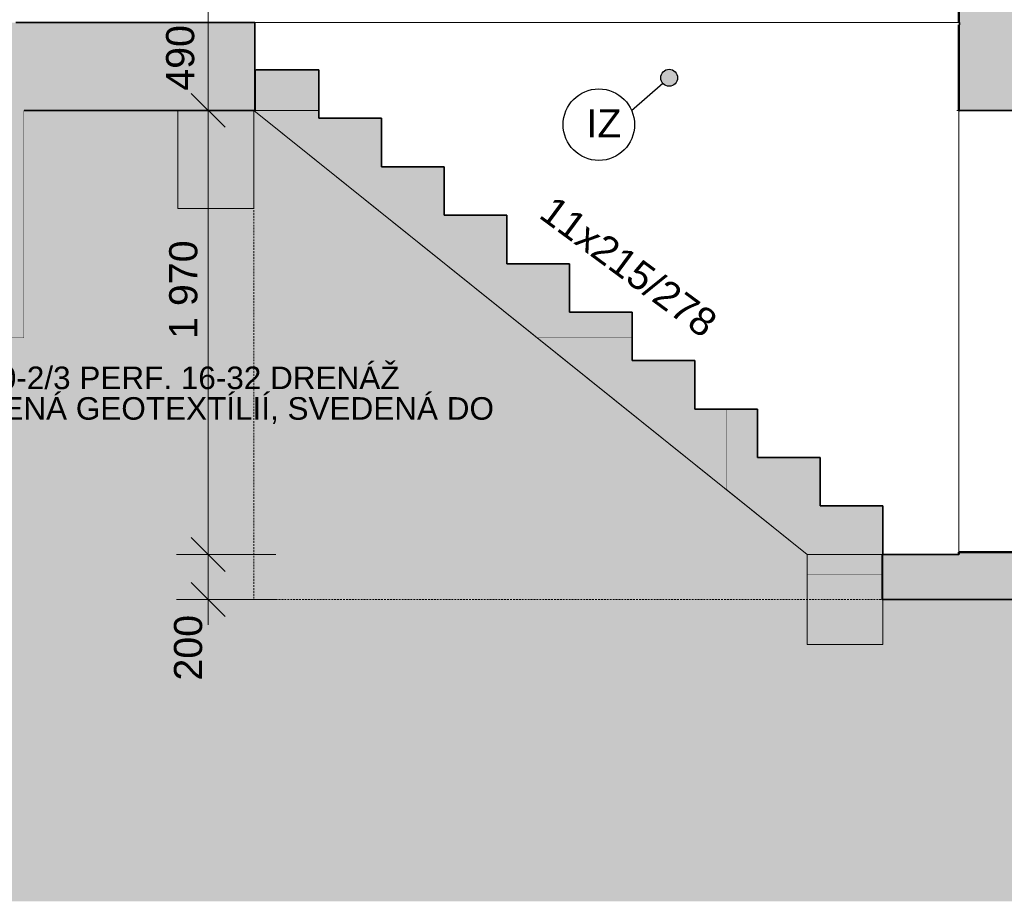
# Model space of a CAD drawing. Header units: millimetres. Extents: x -25478 to 4005, y -8416 to 11348.
# Tile 177 of 256: x -10514 to -6146, y -3519 to 393. Entities that reach past the tile are written whole.
import ezdxf

# ---------------------------------------------------------------- set-up
doc = ezdxf.new("R2010")
doc.units = ezdxf.units.MM
doc.header["$MEASUREMENT"] = 0
doc.linetypes.add('Wipeout_Contour', pattern=[1000, 0, -1000])
doc.linetypes.add('Čárkovaná L', pattern=[13, 8, -5])
for name, color, linetype in [('POHLED ZÁPADNÍ_1_3D prvky model', 7, 'Continuous'), ('POHLED ZÁPADNÍ_1_Anotace - SP', 7, 'Continuous'), ('POHLED ZÁPADNÍ_1_Konstrukce - nosné', 7, 'Continuous'), ('POHLED ZÁPADNÍ_1_Kresby a obrázky', 7, 'Continuous'), ('POHLED ZÁPADNÍ_1_Kóty - SP', 7, 'Continuous'), ('POHLED ZÁPADNÍ_1_Nové_Konstrukce - nosné', 7, 'Continuous'), ('POHLED ZÁPADNÍ_1_Nové_Kresby a obrázky', 7, 'Continuous'), ('POHLED ZÁPADNÍ_1_Nové_Popis', 7, 'Continuous'), ('POHLED ZÁPADNÍ_1_Nové_Výplně - Povrchové', 7, 'Continuous'), ('POHLED ZÁPADNÍ_1_Situace - terén', 7, 'Continuous'), ('POHLED ZÁPADNÍ_1_Výplně - Povrchové', 7, 'Continuous'), ('POHLED ZÁPADNÍ_1_Výplně – Řezové', 7, 'Continuous')]:
    doc.layers.add(name, color=color, linetype=linetype)
doc.styles.add('GENEROVANÝ_STYL_1', font='txt')
doc.styles.add('GENEROVANÝ_STYL_2', font='txt')

msp = doc.modelspace()

# ---------------------------------------------------------------- wipeouts: each hides what was drawn before it
at = {"color": 254, "linetype": 'Wipeout_Contour', "lineweight": 0, "ltscale": 42012.294264}
msp.add_wipeout([(-7377.5, -10), (-7377.5, -2070), (-6687.5, -2070), (-6687.5, -1980), (-6347.6, -1980), (-6347.6, -10)], dxfattribs=at).dxf.layer = 'POHLED ZÁPADNÍ_1_Výplně - Povrchové'

# ---------------------------------------------------------------- next in the draw order: linework, layer by layer
at = {"layer": 'POHLED ZÁPADNÍ_1_Konstrukce - nosné', "color": 251, "linetype": 'Continuous', "lineweight": 20, "true_color": 0x6a6a6a}
for p, q in [((-7377.5, -2070), (-7377.5, -10)), ((-6347.6, -1970), (-6347.6, -10)), ((-7377.5, -2070), (-6687.5, -2070))]:
    msp.add_line(p, q, dxfattribs=at)

# ---------------------------------------------------------------- next in the draw order: wipeouts: each hides what was drawn before it
at = {"color": 254, "linetype": 'Wipeout_Contour', "lineweight": 0, "ltscale": 35863.126746}
msp.add_wipeout([(-10494.3, -1020), (-7377.5, -1020), (-7377.5, -10), (-10494.3, -10)], dxfattribs=at).dxf.layer = 'POHLED ZÁPADNÍ_1_Výplně - Povrchové'

# ---------------------------------------------------------------- next in the draw order: hatches: boundary and pattern name
at = {"layer": 'POHLED ZÁPADNÍ_1_Výplně – Řezové', "linetype": 'Continuous', "lineweight": 13}
msp.add_hatch(color=254, dxfattribs=at).paths.add_polyline_path([(-10494.3, -10), (-10962.7, -10), (-10962.7, 380), (-11104.3, 380), (-11104.3, -1020), (-10494.3, -1020)])

# ---------------------------------------------------------------- next in the draw order: linework, layer by layer
at = {"layer": 'POHLED ZÁPADNÍ_1_3D prvky model', "color": 7, "linetype": 'Continuous', "lineweight": 20}
for p, q in [((-10494.3, -10), (-10494.3, -1020)), ((-10494.3, -1020), (-11104.3, -1020))]:
    msp.add_line(p, q, dxfattribs=at)
at = {"layer": 'POHLED ZÁPADNÍ_1_3D prvky model', "color": 251, "linetype": 'Continuous', "lineweight": 20, "true_color": 0x6a6a6a}
msp.add_line((-7377.5, -1020), (-10494.3, -1020), dxfattribs=at)

# ---------------------------------------------------------------- next in the draw order: wipeouts: each hides what was drawn before it
at = {"color": 254, "linetype": 'Wipeout_Contour', "lineweight": 0, "ltscale": 99674.185194}
msp.add_wipeout([(-10944.1, -1020), (-10974.2, -1020), (-10974.2, -2550), (-289.1, -2550), (-289.1, -2180), (-6687.5, -2180), (-6687.5, -2070), (-7377.5, -2070), (-7377.5, -1020), (-10543.4, -1020), (-10543.4, -2100), (-10944.1, -2100)], dxfattribs=at).dxf.layer = 'POHLED ZÁPADNÍ_1_Výplně - Povrchové'

# ---------------------------------------------------------------- next in the draw order: linework, layer by layer
at = {"layer": 'POHLED ZÁPADNÍ_1_Situace - terén', "color": 7, "linetype": 'Continuous', "lineweight": 20}
msp.add_line((-10974.2, -2550), (-289.1, -2550), dxfattribs=at)

# ---------------------------------------------------------------- next in the draw order: wipeouts: each hides what was drawn before it
at = {"color": 254, "linetype": 'Wipeout_Contour', "lineweight": 0, "ltscale": 219704.281392}
msp.add_wipeout([(-18054.6, -3030), (-18054.6, -3518.9), (3805.8, -3518.9), (3805.8, -400.9), (2226.3, -400.9), (2226.3, -39.4), (650.2, 22.9), (648.8, -26.8), (199.5, -26.7), (199.5, -386.7), (-238.7, -386.7), (-228.7, -2180), (-174.7, -2180), (-174.7, -2550), (-982.7, -2550), (-982.7, -2180), (-6687.5, -2180), (-6684.3, -2380), (-7021, -2380), (-7021, -1980), (-9474.9, -10), (-10494.6, -10), (-10494.6, -29.7), (-10494.6, -1020), (-10974.2, -1020), (-10974.2, 380), (-16334.8, 380), (-16334.8, 11.4), (-15099.9, 11.4), (-15136.6, -3030)], dxfattribs=at).dxf.layer = 'POHLED ZÁPADNÍ_1_Situace - terén'

# ---------------------------------------------------------------- next in the draw order: hatches: boundary and pattern name
at = {"layer": 'POHLED ZÁPADNÍ_1_Situace - terén', "linetype": 'Continuous', "lineweight": 13, "true_color": 0xbf7d1a}
h = msp.add_hatch(dxfattribs=at)
h.set_pattern_fill('Zemina_0001', color=32, style=0, pattern_type=2)
h.set_pattern_definition([(45, (0, 0), (-137.8858, 137.8858), []), (45, (-45.96, 45.96), (-275.772, 275.772), []), (45, (-91.92, 91.92), (-275.772, 275.772), []), (135, (-137.886, 137.886), (45.96194, 45.96194), [195, -195])])
h.paths.add_polyline_path([(-18054.6, -3030), (-18054.6, -3518.9), (3805.8, -3518.9), (3805.8, -400.9), (2226.3, -400.9), (2226.3, -39.4), (650.2, 22.9), (648.8, -26.8), (199.5, -26.7), (199.5, -386.7), (-238.7, -386.7), (-228.7, -2180), (-174.7, -2180), (-174.7, -2550), (-982.7, -2550), (-982.7, -2180), (-6687.5, -2180), (-6684.3, -2380), (-7021, -2380), (-7021, -1980), (-9474.9, -10), (-10494.6, -10), (-10494.6, -29.7), (-10494.6, -1020), (-10974.2, -1020), (-10974.2, 380), (-16334.8, 380), (-16334.8, 11.4), (-15099.9, 11.4), (-15136.6, -3030)])
at = {"layer": 'POHLED ZÁPADNÍ_1_Situace - terén', "linetype": 'Continuous', "lineweight": 13}
msp.add_hatch(color=254, dxfattribs=at).paths.add_polyline_path([(-6684.3, -2380), (-6684.3, -1980), (-7021, -1980), (-7021, -2380)])

# ---------------------------------------------------------------- next in the draw order: linework, layer by layer
at = {"layer": 'POHLED ZÁPADNÍ_1_Konstrukce - nosné', "color": 7, "linetype": 'Continuous', "lineweight": 35}
for p, q in [((-6962.3, -1550), (-7240.3, -1550)), ((-6962.3, -1765), (-6962.3, -1550)), ((-6684.3, -1765), (-6962.3, -1765)), ((-6684.3, -1980), (-6684.3, -1765)), ((-6687.5, -1980), (-6687.5, -2180))]:
    msp.add_line(p, q, dxfattribs=at)
at = {"layer": 'POHLED ZÁPADNÍ_1_Konstrukce - nosné', "color": 7, "linetype": 'Continuous', "lineweight": 35, "flags": 128}
msp.add_lwpolyline([(-250.7, -2180), (-2556, -2180), (-6687.5, -2180)], dxfattribs=at)
at = {"layer": 'POHLED ZÁPADNÍ_1_Kresby a obrázky', "color": 7, "linetype": 'Continuous', "lineweight": 13}
for p, q in [((-7240.3, -1550), (-6962.3, -1550)), ((-6962.3, -1765), (-6962.3, -1550)), ((-6962.3, -1765), (-6684.3, -1765)), ((-6684.3, -1980), (-6684.3, -1765)), ((-6677.6, -1980), (-6955.6, -1980))]:
    msp.add_line(p, q, dxfattribs=at)
at = {"layer": 'POHLED ZÁPADNÍ_1_Kresby a obrázky', "color": 7, "linetype": 'Čárkovaná L', "lineweight": 13}
msp.add_line((-6354.2, -2180), (-9474.9, -2180), dxfattribs=at)
at = {"layer": 'POHLED ZÁPADNÍ_1_Kóty - SP', "color": 154, "linetype": 'Continuous', "lineweight": 13}
for p, q in [((-9752.8, 65), (-9602.8, -85)), ((-9677.8, -1980), (-9677.8, -10)), ((-9752.8, -1905), (-9602.8, -2055)), ((-9377.8, -1980), (-9818.4, -1980)), ((-9677.8, -2180), (-9677.8, -1980)), ((-9752.8, -2105), (-9602.8, -2255)), ((-9377.8, -2180), (-9818.4, -2180)), ((-9677.8, -2292.5), (-9677.8, -2180))]:
    msp.add_line(p, q, dxfattribs=at)
at = {"layer": 'POHLED ZÁPADNÍ_1_Situace - terén', "color": 7, "linetype": 'Continuous', "lineweight": 20, "flags": 128}
msp.add_lwpolyline([(-6684.3, -2380), (-7021, -2380), (-7021, -1980), (-6684.3, -1980)], close=True, dxfattribs=at)

# ---------------------------------------------------------------- next in the draw order: texts
at = {"layer": 'POHLED ZÁPADNÍ_1_Kóty - SP', "color": 154, "linetype": 'Continuous', "lineweight": 13, "char_height": 125, "attachment_point": 7, "rotation": 90, "style": 'GENEROVANÝ_STYL_2'}
for s, insert, width in [('\\A1;{\\pql;\\fArial|b0|i0|c0|p38;490}', (-9737.8, 77.4), 284.572), ('\\A1;{\\pql;\\fArial|b0|i0|c0|p38;1\xa0970}', (-9724.1, -1023.7), 427.429), ('\\A1;{\\pql;\\fArial|b0|i0|c0|p38;200}', (-9702.8, -2539.6), 284.572)]:
    msp.add_mtext(s, dxfattribs=dict(at, insert=insert, width=width))

# ---------------------------------------------------------------- next in the draw order: wipeouts: each hides what was drawn before it
at = {"color": 254, "linetype": 'Wipeout_Contour', "lineweight": 0, "ltscale": 26919.436227}
msp.add_wipeout([(-6347.9, 3180), (-6348.5, 3180), (-6348.5, 380), (-6347.9, 380)], dxfattribs=at).dxf.layer = 'POHLED ZÁPADNÍ_1_Výplně - Povrchové'
at = {"color": 254, "linetype": 'Wipeout_Contour', "lineweight": 0, "ltscale": 37457.547154}
msp.add_wipeout([(-6347.6, -10), (-6347.6, -1970), (-5962.6, -1970), (-5962.6, -1898), (-5962.6, -60), (-5962.6, -10)], dxfattribs=at).dxf.layer = 'POHLED ZÁPADNÍ_1_Výplně - Povrchové'

# ---------------------------------------------------------------- next in the draw order: hatches: boundary and pattern name
at = {"layer": 'POHLED ZÁPADNÍ_1_Výplně – Řezové', "linetype": 'Continuous', "lineweight": 13}
for points in [[(-5962.6, -1970), (-6347.6, -1970), (-6347.6, -1980), (-5847.6, -1980), (-5847.6, -1910), (-5962.6, -1910)], [(-6687.5, -2180), (-2556, -2180), (-2556, -1980), (-6687.5, -1980)]]:
    msp.add_hatch(color=254, dxfattribs=at).paths.add_polyline_path(points)

# ---------------------------------------------------------------- next in the draw order: linework, layer by layer
at = {"layer": 'POHLED ZÁPADNÍ_1_Konstrukce - nosné', "color": 7, "linetype": 'Continuous', "lineweight": 35}
msp.add_line((-6347.6, -1980), (-6687.5, -1980), dxfattribs=at)
at = {"layer": 'POHLED ZÁPADNÍ_1_Konstrukce - nosné', "color": 8, "linetype": 'Continuous', "lineweight": 13}
msp.add_line((-6347.6, -1980), (-6677.6, -1980), dxfattribs=at)
at = {"layer": 'POHLED ZÁPADNÍ_1_Konstrukce - nosné', "color": 7, "linetype": 'Continuous', "lineweight": 50}
for p, q in [((-6347.6, -1970), (-6347.6, -1980)), ((-5962.6, -1970), (-6347.6, -1970))]:
    msp.add_line(p, q, dxfattribs=at)

# ---------------------------------------------------------------- next in the draw order: wipeouts: each hides what was drawn before it
at = {"color": 254, "linetype": 'Wipeout_Contour', "lineweight": 0, "ltscale": 25425.119696}
msp.add_wipeout([(-6346.2, 370), (-6344.2, 370), (-6344.2, 380), (-6346.2, 380)], dxfattribs=at).dxf.layer = 'POHLED ZÁPADNÍ_1_Výplně - Povrchové'

# ---------------------------------------------------------------- next in the draw order: wipeouts: each hides what was drawn before it
at = {"color": 254, "linetype": 'Wipeout_Contour', "lineweight": 0, "ltscale": 44370.574601}
msp.add_wipeout([(-9470.7, 380), (-9470.7, -10), (-6347.6, -10), (-6347.6, 370), (-6346.2, 370), (-6346.2, 380)], dxfattribs=at).dxf.layer = 'POHLED ZÁPADNÍ_1_Výplně - Povrchové'

# ---------------------------------------------------------------- next in the draw order: hatches: boundary and pattern name
at = {"layer": 'POHLED ZÁPADNÍ_1_Situace - terén', "linetype": 'Continuous', "lineweight": 13}
msp.add_hatch(color=254, dxfattribs=at).paths.add_polyline_path([(-9474.9, -10), (-8092.2, -1120), (-7021, -1980), (-6684.3, -1980), (-6684.3, -1765), (-6962.3, -1765), (-6962.3, -1550), (-7240.3, -1550), (-7240.3, -1335), (-7518.3, -1335), (-7518.3, -1120), (-7796.3, -1120), (-7796.3, -905), (-8074.3, -905), (-8074.3, -690), (-8352.3, -690), (-8352.3, -475), (-8630.3, -475), (-8630.3, -260), (-8908.3, -260), (-8908.3, -45), (-9186.3, -45), (-9186.3, 170), (-9468.4, 170), (-9468.4, -10)])

# ---------------------------------------------------------------- next in the draw order: linework, layer by layer
at = {"layer": 'POHLED ZÁPADNÍ_1_Konstrukce - nosné', "color": 7, "linetype": 'Continuous', "lineweight": 35}
for p, q in [((-9470.7, -10), (-10494.3, -10)), ((-5962.6, -10), (-6344.2, -10))]:
    msp.add_line(p, q, dxfattribs=at)
at = {"layer": 'POHLED ZÁPADNÍ_1_Konstrukce - nosné', "color": 251, "linetype": 'Continuous', "lineweight": 20, "true_color": 0x6a6a6a}
msp.add_line((-9470.7, -10), (-6347.6, -10), dxfattribs=at)
at = {"layer": 'POHLED ZÁPADNÍ_1_Konstrukce - nosné', "color": 7, "linetype": 'Continuous', "lineweight": 50}
msp.add_line((-6344.2, -10), (-6347.6, -10), dxfattribs=at)
at = {"layer": 'POHLED ZÁPADNÍ_1_Situace - terén', "color": 7, "linetype": 'Continuous', "lineweight": 20, "flags": 128}
msp.add_lwpolyline([(-9474.9, -10), (-8092.2, -1120), (-7021, -1980), (-6684.3, -1980), (-6684.3, -1765), (-6962.3, -1765), (-6962.3, -1550), (-7240.3, -1550), (-7240.3, -1335), (-7518.3, -1335), (-7518.3, -1120), (-7796.3, -1120), (-7796.3, -905), (-8074.3, -905), (-8074.3, -690), (-8352.3, -690), (-8352.3, -475), (-8630.3, -475), (-8630.3, -260), (-8908.3, -260), (-8908.3, -45), (-9186.3, -45), (-9186.3, 170), (-9468.4, 170), (-9468.4, -10)], close=True, dxfattribs=at)

# ---------------------------------------------------------------- next in the draw order: wipeouts: each hides what was drawn before it
at = {"color": 254, "linetype": 'Wipeout_Contour', "lineweight": 0, "ltscale": 77769.951966}
msp.add_wipeout([(-10531.2, 2580), (-10531.2, 530), (-10530.7, 530), (-10530.7, 380), (-6348.5, 380), (-6348.5, 3180), (-10530.7, 3180), (-10530.7, 2580)], dxfattribs=at).dxf.layer = 'POHLED ZÁPADNÍ_1_Nové_Výplně - Povrchové'

# ---------------------------------------------------------------- next in the draw order: hatches: boundary and pattern name
at = {"layer": 'POHLED ZÁPADNÍ_1_Výplně – Řezové', "linetype": 'Continuous', "lineweight": 13}
for points in [[(-6347.9, 3180), (-6347.9, 380), (-5857.9, 380), (-5857.9, 3180)], [(-10962.7, 380), (-10962.7, -10), (-9470.7, -10), (-9470.7, 380)], [(-6347.6, -10), (-6344.2, -10), (-6344.2, 370), (-6347.6, 370)], [(-6344.2, 380), (-6344.2, -10), (-2556, -10), (-2556, 380)]]:
    msp.add_hatch(color=254, dxfattribs=at).paths.add_polyline_path(points)

# ---------------------------------------------------------------- next in the draw order: linework, layer by layer
at = {"layer": 'POHLED ZÁPADNÍ_1_Konstrukce - nosné', "color": 7, "linetype": 'Continuous', "lineweight": 50}
for p, q in [((-6347.9, 3180), (-6347.9, 380)), ((-6344.2, 380), (-6347.9, 380)), ((-6347.6, 370), (-6347.6, -10)), ((-6344.2, 370), (-6347.6, 370))]:
    msp.add_line(p, q, dxfattribs=at)
at = {"layer": 'POHLED ZÁPADNÍ_1_Konstrukce - nosné', "color": 7, "linetype": 'Continuous', "lineweight": 35}
for p, q in [((-9470.7, 380), (-10530.7, 380)), ((-9470.7, 380), (-9470.7, -10)), ((-6344.2, 380), (-6344.2, 370))]:
    msp.add_line(p, q, dxfattribs=at)
at = {"layer": 'POHLED ZÁPADNÍ_1_Konstrukce - nosné', "color": 251, "linetype": 'Continuous', "lineweight": 20, "true_color": 0x6a6a6a}
for p, q in [((-9470.7, 380), (-6348.5, 380)), ((-6348.5, 380), (-6347.9, 380)), ((-6346.2, 370), (-6346.2, 380))]:
    msp.add_line(p, q, dxfattribs=at)
at = {"layer": 'POHLED ZÁPADNÍ_1_Kóty - SP', "color": 154, "linetype": 'Continuous', "lineweight": 13}
msp.add_line((-9677.8, -10), (-9677.8, 480), dxfattribs=at)
at = {"layer": 'POHLED ZÁPADNÍ_1_Nové_Konstrukce - nosné', "color": 1, "linetype": 'Continuous', "lineweight": 25}
msp.add_line((-6348.5, 380), (-6348.5, 3180), dxfattribs=at)

# ---------------------------------------------------------------- next in the draw order: wipeouts: each hides what was drawn before it
at = {"color": 254, "linetype": 'Wipeout_Contour', "lineweight": 0, "ltscale": 128205.203667}
msp.add_wipeout([(-6357.7, 281.8), (-9464.3, 281.8), (-9464.3, 170), (-9186.3, 170), (-9186.3, -45), (-8908.3, -45), (-8908.3, -60), (-7408.3, -60), (-7408.3, -984.2), (-7796.3, -984.2), (-7796.3, -1080.5), (-7408.3, -1080.5), (-7408.3, -1335), (-7305.5, -1335), (-7305.5, -60), (-6357.7, -60)], dxfattribs=at).dxf.layer = 'POHLED ZÁPADNÍ_1_Výplně - Povrchové'

# ---------------------------------------------------------------- next in the draw order: hatches: boundary and pattern name
at = {"layer": 'POHLED ZÁPADNÍ_1_Nové_Kresby a obrázky', "linetype": 'Continuous', "lineweight": 25}
msp.add_hatch(color=1, dxfattribs=at).paths.add_polyline_path([(-7670, 134.8), (-7667.2, 120.4), (-7659, 108.3), (-7646.9, 100.1), (-7632.5, 97.3), (-7618.2, 100.1), (-7606, 108.3), (-7597.9, 120.4), (-7595, 134.8), (-7597.9, 149.1), (-7606, 161.3), (-7618.2, 169.4), (-7632.5, 172.3), (-7646.9, 169.4), (-7659, 161.3), (-7667.2, 149.1)])
at = {"layer": 'POHLED ZÁPADNÍ_1_Situace - terén', "linetype": 'Continuous', "lineweight": 13}
msp.add_hatch(color=254, dxfattribs=at).paths.add_polyline_path([(-9474.9, -445), (-9474.9, -10), (-9811.6, -10), (-9811.6, -445)])

# ---------------------------------------------------------------- next in the draw order: linework, layer by layer
at = {"layer": 'POHLED ZÁPADNÍ_1_Konstrukce - nosné', "color": 7, "linetype": 'Continuous', "lineweight": 35}
for p, q in [((-9186.3, 170), (-9464.3, 170)), ((-9186.3, -45), (-9186.3, 170)), ((-8908.3, -45), (-9186.3, -45)), ((-8908.3, -260), (-8908.3, -45)), ((-8630.3, -260), (-8908.3, -260)), ((-8630.3, -475), (-8630.3, -260)), ((-8352.3, -475), (-8630.3, -475)), ((-8352.3, -690), (-8352.3, -475)), ((-8074.3, -690), (-8352.3, -690)), ((-8074.3, -905), (-8074.3, -690)), ((-7796.3, -905), (-8074.3, -905)), ((-7796.3, -1120), (-7796.3, -905)), ((-7518.3, -1120), (-7796.3, -1120)), ((-7518.3, -1335), (-7518.3, -1120)), ((-7240.3, -1335), (-7518.3, -1335)), ((-7240.3, -1550), (-7240.3, -1335))]:
    msp.add_line(p, q, dxfattribs=at)
at = {"layer": 'POHLED ZÁPADNÍ_1_Konstrukce - nosné', "color": 7, "linetype": 'Continuous', "lineweight": 13}
msp.add_line((-6347.6, -10), (-6347.6, -1980), dxfattribs=at)
at = {"layer": 'POHLED ZÁPADNÍ_1_Kresby a obrázky', "color": 7, "linetype": 'Continuous', "lineweight": 13}
for p, q in [((-9464.3, 170), (-9186.3, 170)), ((-9186.3, -45), (-9186.3, 170)), ((-7021, -1980), (-9474.9, -10)), ((-9186.3, -45), (-8908.3, -45)), ((-8908.3, -260), (-8908.3, -45)), ((-8908.3, -260), (-8630.3, -260)), ((-8630.3, -475), (-8630.3, -260)), ((-8630.3, -475), (-8352.3, -475)), ((-8352.3, -690), (-8352.3, -475)), ((-8352.3, -690), (-8074.3, -690)), ((-8074.3, -905), (-8074.3, -690)), ((-8074.3, -905), (-7796.3, -905)), ((-7796.3, -1120), (-7796.3, -905)), ((-7796.3, -1120), (-7518.3, -1120)), ((-7518.3, -1335), (-7518.3, -1120)), ((-7518.3, -1335), (-7240.3, -1335)), ((-7240.3, -1550), (-7240.3, -1335))]:
    msp.add_line(p, q, dxfattribs=at)
at = {"layer": 'POHLED ZÁPADNÍ_1_Kresby a obrázky', "color": 7, "linetype": 'Čárkovaná L', "lineweight": 13}
msp.add_line((-9474.9, -10), (-9474.9, -2180), dxfattribs=at)
at = {"layer": 'POHLED ZÁPADNÍ_1_Kóty - SP', "color": 154, "linetype": 'Continuous', "lineweight": 13}
msp.add_line((-9377.8, -10), (-9818.4, -10), dxfattribs=at)
at = {"layer": 'POHLED ZÁPADNÍ_1_Nové_Kresby a obrázky', "color": 1, "linetype": 'Continuous', "lineweight": 25}
msp.add_line((-7799.2, -10), (-7660.8, 110.2), dxfattribs=at)
msp.add_circle((-7632.5, 134.8), 37.5, dxfattribs=at)
at = {"layer": 'POHLED ZÁPADNÍ_1_Nové_Popis', "color": 1, "linetype": 'Continuous', "lineweight": 25}
msp.add_circle((-7944.7, -73.2), 158.6, dxfattribs=at)
at = {"layer": 'POHLED ZÁPADNÍ_1_Situace - terén', "color": 7, "linetype": 'Continuous', "lineweight": 20, "flags": 128}
msp.add_lwpolyline([(-9474.9, -445), (-9811.6, -445), (-9811.6, -10), (-9474.9, -10)], close=True, dxfattribs=at)

# ---------------------------------------------------------------- next in the draw order: texts
at = {"layer": 'POHLED ZÁPADNÍ_1_Anotace - SP', "color": 1, "linetype": 'Continuous', "lineweight": 25, "insert": (-10963.6, -1332.9), "char_height": 100, "width": 2605.822, "attachment_point": 4, "line_spacing_factor": 0.814129, "style": 'GENEROVANÝ_STYL_1'}
msp.add_mtext('\\A1;{\\pql;\\fArial|b0|i0|c238|p38;DN100-2/3 PERF.\\fArial|b0|i0|c238|p38; \\fArial|b0|i0|c238|p38;16-32 DRENÁŽ OBALENÁ GEOTEXTÍLIÍ, SVEDENÁ DO JÍMKY}', dxfattribs=at)
at = {"layer": 'POHLED ZÁPADNÍ_1_Konstrukce - nosné', "color": 1, "linetype": 'Continuous', "lineweight": 25, "insert": (-7922.2, -130), "char_height": 125, "attachment_point": 8, "style": 'GENEROVANÝ_STYL_1'}
msp.add_mtext('\\A1;{\\pqc;\\fArial|b0|i0|c238|p38;IZ}', dxfattribs=at)
at = {"layer": 'POHLED ZÁPADNÍ_1_Kóty - SP', "color": 8, "linetype": 'Continuous', "lineweight": 13, "insert": (-7774.9, -652.5), "char_height": 125, "attachment_point": 2, "rotation": 323.5665, "style": 'GENEROVANÝ_STYL_2'}
msp.add_mtext('\\A1;{\\pqc;\\fArial|b0|i0|c0|p38;11x\\fArial|b0|i0|c0|p38;215\\fArial|b0|i0|c0|p38;/\\fArial|b0|i0|c0|p38;278}', dxfattribs=at)

doc.saveas('drawing.dxf')
